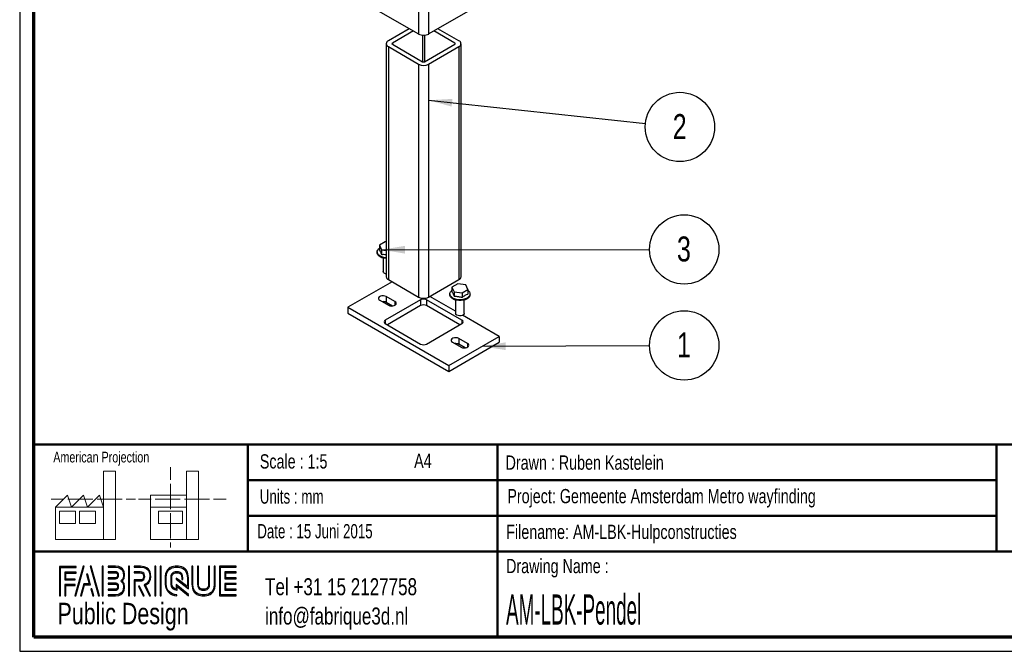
# Paper-space layout 'Exploded (Pendel)' of a CAD drawing. Header units: millimetres. Extents: x 7 to 291, y 7 to 204.
# Tile 1 of 3: x 7 to 145, y 7 to 95. Entities that reach past the tile are written whole.
import ezdxf

# ---------------------------------------------------------------- set-up
doc = ezdxf.new("R2010")
doc.units = ezdxf.units.MM
for name, color, linetype in [('LAYER1', 7, 'Continuous'), ('LAYER2', 7, 'Continuous'), ('LOGO', 7, 'Continuous')]:
    doc.layers.add(name, color=color, linetype=linetype)
doc.styles.add('SLDTEXTSTYLE0', font='TXT', dxfattribs={"width": 0.7})
doc.styles.add('SLDTEXTSTYLE1', font='TXT', dxfattribs={"width": 0.75})
doc.styles.add('SLDTEXTSTYLE2', font='TXT', dxfattribs={"width": 0.697368})
doc.styles.add('SLDTEXTSTYLE8', font='TXT', dxfattribs={"width": 0.467045})
doc.dimstyles.new('SLDDIMSTYLE1', dxfattribs={"dimtxt": 0.18, "dimasz": 3.302, "dimexe": 0, "dimexo": 0.0625, "dimgap": 0, "dimtad": 0, "dimtih": 1, "dimtoh": 1, "dimdec": 0, "dimrnd": 1e-09, "dimzin": 0, "dimdsep": 46, "dimtxsty": 'Standard', "dimsah": 1, "dimcen": 0.09, "dimadec": 0, "dimazin": 0, "dimtfac": 3.302, "dimtdec": 0, "dimtofl": 0, "dimtmove": 0, "dimatfit": 3, "dimfxl": 1, "dimfrac": 2, "dimtolj": 1, "dimtzin": 0, "dimarcsym": 0})

# ---------------------------------------------------------------- blocks, each defined once
blk = doc.blocks.new('SW_NOTE_0_7')
at = {"layer": 'LOGO', "color": 0}
blk.add_circle((4.83, -0.51), 4.86, dxfattribs=at)
at = {"layer": 'LOGO', "color": 0, "insert": (4.8, 1.3), "char_height": 3.5, "attachment_point": 2, "style": 'SLDTEXTSTYLE1'}
blk.add_mtext('2', dxfattribs=at)
blk = doc.blocks.new('SW_NOTE_0_8')
at = {"layer": 'LOGO', "color": 0}
blk.add_circle((4.86, 0), 4.86, dxfattribs=at)
at = {"layer": 'LOGO', "color": 0, "insert": (4.82, 1.82), "char_height": 3.5, "attachment_point": 2, "style": 'SLDTEXTSTYLE1'}
blk.add_mtext('3', dxfattribs=at)
blk = doc.blocks.new('SW_NOTE_0_9')
at = {"layer": 'LOGO', "color": 0}
blk.add_circle((4.86, 0.02), 4.86, dxfattribs=at)
at = {"layer": 'LOGO', "color": 0, "insert": (4.82, 1.83), "char_height": 3.5, "attachment_point": 2, "style": 'SLDTEXTSTYLE1'}
blk.add_mtext('1', dxfattribs=at)

psp = doc.layouts.new('Exploded (Pendel)')

# ---------------------------------------------------------------- hatches: boundary and pattern name
at = {"layer": 'LOGO'}
for points in [[(12.16, 14.55), (12.29, 14.55), (12.29, 18.54), (14.49, 18.54), (14.49, 18.67), (12.16, 18.67)], [(15.62, 18.7), (15.48, 18.7), (14.3, 14.57), (14.44, 14.57)], [(17.78, 14.57), (16.6, 18.7), (16.46, 18.7), (17.64, 14.57)], [(18.28, 14.57), (18.28, 18.7), (18.15, 18.7), (18.15, 14.57)], [(21.99, 14.57), (21.99, 18.7), (21.85, 18.7), (21.85, 14.57)], [(25.64, 14.57), (25.64, 18.7), (25.5, 18.7), (25.5, 14.57)], [(26.42, 14.57), (26.42, 18.7), (26.28, 18.7), (26.28, 14.57)], [(13.05, 16.92), (13.05, 17.76), (14.49, 17.76), (14.49, 17.89), (12.92, 17.89), (12.92, 16.79), (14.36, 16.79), (14.36, 16.92)], [(15.26, 14.57), (15.67, 16.09), (16.5, 16.09), (16.11, 17.58), (15.96, 17.58), (16.32, 16.22), (15.56, 16.22), (15.12, 14.57)], [(35.5, 17.1), (35.5, 17.78), (36.93, 17.78), (36.93, 17.92), (35.36, 17.92), (35.36, 16.96), (36.93, 16.96), (36.93, 17.1)], [(13.05, 14.55), (13.05, 16.01), (14.36, 16.01), (14.36, 16.14), (12.92, 16.14), (12.92, 14.55)], [(16.95, 14.57), (16.68, 15.56), (16.53, 15.56), (16.81, 14.57)], [(24.04, 14.57), (23.38, 15.92), (23.22, 15.92), (23.88, 14.57)], [(36.93, 15.36), (36.93, 15.49), (35.5, 15.49), (35.5, 16.18), (36.93, 16.18), (36.93, 16.31), (35.36, 16.31), (35.36, 15.36)]]:
    psp.add_hatch(color=256, dxfattribs=at).paths.add_polyline_path(points, flags=0)
h = psp.add_hatch(color=256, dxfattribs=at)
edge = h.paths.add_edge_path(flags=0)
edge.add_line((19, 14.57), (20, 14.57))
edge.add_spline(control_points=[(20, 14.57), (20.7, 14.57), (21.26, 15.14), (21.26, 15.84), (21.26, 16.13), (21.15, 16.41), (20.95, 16.64), (21.15, 16.87), (21.26, 17.15), (21.26, 17.44), (21.26, 18.14), (20.7, 18.7), (20, 18.7)], knot_values=[0, 0, 0, 0, 1, 2, 3, 4, 5, 6, 7, 8, 9, 10, 10, 10, 10], weights=[1, 1, 1, 1, 1, 1, 1, 1, 1, 1, 1, 1, 1], degree=3, periodic=0)
edge.add_line((20, 18.7), (19, 18.7))
edge.add_line((19, 18.7), (19, 18.56))
edge.add_line((19, 18.56), (20, 18.56))
edge.add_spline(control_points=[(20, 18.56), (20.62, 18.56), (21.12, 18.06), (21.12, 17.44), (21.12, 17.17), (21.01, 16.9), (20.81, 16.69)], knot_values=[0, 0, 0, 0, 1, 2, 3, 4, 4, 4, 4], weights=[1, 1, 1, 1, 1, 1, 1], degree=3, periodic=0)
edge.add_line((20.81, 16.69), (20.76, 16.64))
edge.add_line((20.76, 16.64), (20.81, 16.59))
edge.add_spline(control_points=[(20.81, 16.59), (21.01, 16.38), (21.12, 16.11), (21.12, 15.84), (21.12, 15.22), (20.62, 14.71), (20, 14.71)], knot_values=[0, 0, 0, 0, 1, 2, 3, 4, 4, 4, 4], weights=[1, 1, 1, 1, 1, 1, 1], degree=3, periodic=0)
edge.add_line((20, 14.71), (19, 14.71))
edge.add_line((19, 14.71), (19, 14.57))
h = psp.add_hatch(color=256, dxfattribs=at)
edge = h.paths.add_edge_path(flags=0)
edge.add_line((24.76, 14.57), (24.91, 14.57))
edge.add_line((24.91, 14.57), (24.19, 16.05))
edge.add_spline(control_points=[(24.19, 16.05), (24.64, 16.29), (24.94, 16.77), (24.94, 17.29), (24.94, 18.06), (24.31, 18.7), (23.53, 18.7)], knot_values=[0, 0, 0, 0, 1, 2, 3, 4, 4, 4, 4], weights=[1, 1, 1, 1, 1, 1, 1], degree=3, periodic=0)
edge.add_line((23.53, 18.7), (22.63, 18.7))
edge.add_line((22.63, 18.7), (22.63, 18.56))
edge.add_line((22.63, 18.56), (23.53, 18.56))
edge.add_spline(control_points=[(23.53, 18.56), (24.23, 18.56), (24.8, 17.99), (24.8, 17.29), (24.8, 16.8), (24.51, 16.34), (24.07, 16.14)], knot_values=[0, 0, 0, 0, 1, 2, 3, 4, 4, 4, 4], weights=[1, 1, 1, 1, 1, 1, 1], degree=3, periodic=0)
edge.add_line((24.07, 16.14), (24.01, 16.11))
edge.add_line((24.01, 16.11), (24.76, 14.57))
h = psp.add_hatch(color=256, dxfattribs=at)
edge = h.paths.add_edge_path(flags=0)
edge.add_line((30.23, 15.56), (30.23, 17.07))
edge.add_spline(control_points=[(30.23, 17.07), (30.23, 17.97), (29.5, 18.7), (28.6, 18.7), (27.7, 18.7), (26.97, 17.97), (26.97, 17.07)], knot_values=[0, 0, 0, 0, 1, 2, 3, 4, 4, 4, 4], weights=[1, 1, 1, 1, 1, 1, 1], degree=3, periodic=0)
edge.add_line((26.97, 17.07), (26.97, 16.21))
edge.add_spline(control_points=[(26.97, 16.21), (26.97, 15.31), (27.7, 14.57), (28.6, 14.57)], knot_values=[1, 1, 1, 1, 2, 2, 2, 2], weights=[1, 1, 1, 1], degree=3, periodic=0)
edge.add_line((28.6, 14.57), (28.6, 14.71))
edge.add_spline(control_points=[(28.6, 14.71), (27.77, 14.71), (27.11, 15.38), (27.11, 16.21)], knot_values=[3, 3, 3, 3, 4, 4, 4, 4], weights=[1, 1, 1, 1], degree=3, periodic=0)
edge.add_line((27.11, 16.21), (27.11, 17.07))
edge.add_spline(control_points=[(27.11, 17.07), (27.11, 17.89), (27.78, 18.56), (28.6, 18.56), (29.42, 18.56), (30.09, 17.89), (30.09, 17.07)], knot_values=[0, 0, 0, 0, 1, 2, 3, 4, 4, 4, 4], weights=[1, 1, 1, 1, 1, 1, 1], degree=3, periodic=0)
edge.add_spline(control_points=[(30.09, 17.07), (30.09, 16.07), (30.09, 15.84), (29.89, 15.99), (28.53, 17.05)], knot_values=[0, 0, 0, 0, 1, 2, 2, 2, 2], weights=[1, 1, 1, 1, 1], degree=3, periodic=0)
edge.add_line((28.53, 17.05), (28.53, 16.89))
edge.add_line((28.53, 16.89), (30.23, 15.56))
h = psp.add_hatch(color=256, dxfattribs=at)
edge = h.paths.add_edge_path(flags=0)
edge.add_line((30.73, 18.7), (30.73, 16.21))
edge.add_spline(control_points=[(30.73, 16.21), (30.73, 15.31), (31.46, 14.57), (32.36, 14.57), (33.25, 14.57), (33.98, 15.31), (33.98, 16.21)], knot_values=[0, 0, 0, 0, 1, 2, 3, 4, 4, 4, 4], weights=[1, 1, 1, 1, 1, 1, 1], degree=3, periodic=0)
edge.add_line((33.98, 16.21), (33.98, 18.7))
edge.add_line((33.98, 18.7), (33.85, 18.7))
edge.add_line((33.85, 18.7), (33.85, 16.21))
edge.add_spline(control_points=[(33.85, 16.21), (33.85, 15.38), (33.18, 14.71), (32.36, 14.71), (31.53, 14.71), (30.86, 15.38), (30.86, 16.21)], knot_values=[0, 0, 0, 0, 1, 2, 3, 4, 4, 4, 4], weights=[1, 1, 1, 1, 1, 1, 1], degree=3, periodic=0)
edge.add_line((30.86, 16.21), (30.86, 18.7))
edge.add_line((30.86, 18.7), (30.73, 18.7))
h = psp.add_hatch(color=256, dxfattribs=at)
edge = h.paths.add_edge_path(flags=0)
edge.add_line((31.51, 18.7), (31.51, 16.21))
edge.add_spline(control_points=[(31.51, 16.21), (31.51, 15.74), (31.89, 15.36), (32.36, 15.36), (32.82, 15.36), (33.2, 15.74), (33.2, 16.21)], knot_values=[0, 0, 0, 0, 1, 2, 3, 4, 4, 4, 4], weights=[1, 1, 1, 1, 1, 1, 1], degree=3, periodic=0)
edge.add_line((33.2, 16.21), (33.2, 18.7))
edge.add_line((33.2, 18.7), (33.07, 18.7))
edge.add_line((33.07, 18.7), (33.07, 16.21))
edge.add_spline(control_points=[(33.07, 16.21), (33.07, 15.81), (32.75, 15.49), (32.36, 15.49), (31.96, 15.49), (31.64, 15.81), (31.64, 16.21)], knot_values=[0, 0, 0, 0, 1, 2, 3, 4, 4, 4, 4], weights=[1, 1, 1, 1, 1, 1, 1], degree=3, periodic=0)
edge.add_line((31.64, 16.21), (31.64, 18.7))
edge.add_line((31.64, 18.7), (31.51, 18.7))
h = psp.add_hatch(color=256, dxfattribs=at)
edge = h.paths.add_edge_path(flags=0)
edge.add_line((36.93, 14.57), (36.93, 14.71))
edge.add_spline(control_points=[(36.93, 14.71), (34.87, 14.71), (34.74, 14.71), (34.74, 14.84), (34.74, 18.43), (34.74, 18.56)], knot_values=[0, 0, 0, 0, 1, 2, 3, 3, 3, 3], weights=[1, 1, 1, 1, 1, 1], degree=3, periodic=0)
edge.add_line((34.74, 18.56), (36.93, 18.56))
edge.add_line((36.93, 18.56), (36.93, 18.7))
edge.add_line((36.93, 18.7), (34.6, 18.7))
edge.add_line((34.6, 18.7), (34.6, 14.57))
edge.add_line((34.6, 14.57), (36.93, 14.57))
h = psp.add_hatch(color=256, dxfattribs=at)
edge = h.paths.add_edge_path(flags=0)
edge.add_line((19, 16.96), (20, 16.96))
edge.add_spline(control_points=[(20, 16.96), (20.25, 16.99), (20.44, 17.2), (20.44, 17.44), (20.44, 17.71), (20.22, 17.92), (19.95, 17.92)], knot_values=[0, 0, 0, 0, 1, 2, 3, 4, 4, 4, 4], weights=[1, 1, 1, 1, 1, 1, 1], degree=3, periodic=0)
edge.add_line((19.95, 17.92), (19, 17.92))
edge.add_line((19, 17.92), (19, 17.79))
edge.add_line((19, 17.79), (19.95, 17.79))
edge.add_spline(control_points=[(19.95, 17.79), (20.15, 17.79), (20.3, 17.63), (20.3, 17.44), (20.3, 17.27), (20.17, 17.12), (19.99, 17.09)], knot_values=[0, 0, 0, 0, 1, 2, 3, 4, 4, 4, 4], weights=[1, 1, 1, 1, 1, 1, 1], degree=3, periodic=0)
edge.add_line((19.99, 17.09), (19, 17.09))
edge.add_line((19, 17.09), (19, 16.96))
h = psp.add_hatch(color=256, dxfattribs=at)
edge = h.paths.add_edge_path(flags=0)
edge.add_line((22.63, 17.78), (23.48, 17.78))
edge.add_spline(control_points=[(23.48, 17.78), (23.74, 17.78), (23.96, 17.56), (23.96, 17.29), (23.96, 17.02), (23.74, 16.8), (23.48, 16.8)], knot_values=[0, 0, 0, 0, 1, 2, 3, 4, 4, 4, 4], weights=[1, 1, 1, 1, 1, 1, 1], degree=3, periodic=0)
edge.add_line((23.48, 16.8), (22.63, 16.8))
edge.add_line((22.63, 16.8), (22.63, 14.57))
edge.add_line((22.63, 14.57), (22.77, 14.57))
edge.add_line((22.77, 14.57), (22.77, 16.66))
edge.add_line((22.77, 16.66), (23.48, 16.66))
edge.add_spline(control_points=[(23.48, 16.66), (23.82, 16.66), (24.1, 16.94), (24.1, 17.29), (24.1, 17.63), (23.82, 17.92), (23.48, 17.92)], knot_values=[0, 0, 0, 0, 1, 2, 3, 4, 4, 4, 4], weights=[1, 1, 1, 1, 1, 1, 1], degree=3, periodic=0)
edge.add_line((23.48, 17.92), (22.63, 17.92))
edge.add_line((22.63, 17.92), (22.63, 17.78))
h = psp.add_hatch(color=256, dxfattribs=at)
edge = h.paths.add_edge_path(flags=0)
edge.add_line((30.23, 14.57), (30.23, 14.77))
edge.add_line((30.23, 14.77), (28.53, 16.13))
edge.add_line((28.53, 16.13), (28.53, 15.51))
edge.add_spline(control_points=[(28.53, 15.51), (28.17, 15.54), (27.89, 15.84), (27.89, 16.21)], knot_values=[0, 0, 0, 0, 1, 1, 1, 1], weights=[1, 1, 1, 1], degree=3, periodic=0)
edge.add_line((27.89, 16.21), (27.89, 17.06))
edge.add_spline(control_points=[(27.89, 17.06), (27.89, 17.46), (28.21, 17.78), (28.6, 17.78), (28.99, 17.78), (29.31, 17.46), (29.31, 17.06)], knot_values=[0, 0, 0, 0, 1, 2, 3, 4, 4, 4, 4], weights=[1, 1, 1, 1, 1, 1, 1], degree=3, periodic=0)
edge.add_line((29.31, 17.06), (29.31, 16.83))
edge.add_line((29.31, 16.83), (29.45, 16.83))
edge.add_line((29.45, 16.83), (29.45, 17.06))
edge.add_spline(control_points=[(29.45, 17.06), (29.45, 17.53), (29.07, 17.92), (28.6, 17.92), (28.13, 17.92), (27.75, 17.53), (27.75, 17.06)], knot_values=[0, 0, 0, 0, 1, 2, 3, 4, 4, 4, 4], weights=[1, 1, 1, 1, 1, 1, 1], degree=3, periodic=0)
edge.add_line((27.75, 17.06), (27.75, 16.21))
edge.add_spline(control_points=[(27.75, 16.21), (27.75, 15.74), (28.13, 15.36), (28.6, 15.36)], knot_values=[0, 0, 0, 0, 1, 1, 1, 1], weights=[1, 1, 1, 1], degree=3, periodic=0)
edge.add_line((28.6, 15.36), (28.66, 15.36))
edge.add_line((28.66, 15.36), (28.66, 15.85))
edge.add_line((28.66, 15.85), (30.23, 14.57))
h = psp.add_hatch(color=256, dxfattribs=at)
edge = h.paths.add_edge_path(flags=0)
edge.add_line((19, 15.35), (19.95, 15.35))
edge.add_spline(control_points=[(19.95, 15.35), (20.22, 15.35), (20.44, 15.57), (20.44, 15.84), (20.44, 16.11), (20.22, 16.32), (19.95, 16.32), (19.95, 16.32), (19, 16.32)], knot_values=[0, 0, 0, 0, 1, 2, 3, 4, 5, 6, 6, 6, 6], weights=[1, 1, 1, 1, 1, 1, 1, 1, 1], degree=3, periodic=0)
edge.add_line((19, 16.32), (19, 16.18))
edge.add_line((19, 16.18), (19.95, 16.18))
edge.add_spline(control_points=[(19.95, 16.18), (20.15, 16.18), (20.3, 16.03), (20.3, 15.84), (20.3, 15.64), (20.14, 15.48), (19.95, 15.48)], knot_values=[0, 0, 0, 0, 1, 2, 3, 4, 4, 4, 4], weights=[1, 1, 1, 1, 1, 1, 1], degree=3, periodic=0)
edge.add_line((19.95, 15.48), (19, 15.48))
edge.add_line((19, 15.48), (19, 15.35))

# ---------------------------------------------------------------- linework, layer by layer
at = {"color": 7, "linetype": 'Continuous', "lineweight": 25}
for p, q in [((62.51, 174.98), (62.51, 93.33)), ((63.92, 174.98), (63.92, 93.33)), ((56.85, 96.59), (62.51, 93.33)), ((63.92, 93.33), (69.58, 96.59)), ((61.21, 94.07), (58.27, 92.37)), ((68.17, 92.37), (65.22, 94.07)), ((61.78, 93.75), (58.83, 92.05)), ((67.6, 92.05), (64.65, 93.75)), ((57.97, 91.97), (57.97, 59.3)), ((58.27, 91.56), (62.51, 89.11)), ((58.27, 91.56), (58.27, 58.9)), ((58.83, 91.88), (63.08, 89.43)), ((63.36, 89.43), (67.6, 91.88)), ((63.92, 89.11), (68.17, 91.56)), ((68.17, 91.56), (68.17, 58.9)), ((68.46, 59.3), (68.46, 91.97)), ((62.51, 89.11), (62.51, 56.45)), ((63.92, 89.11), (63.92, 56.45)), ((57.83, 64.19), (57.01, 63.72)), ((57.01, 63.72), (57.31, 63.08)), ((57.01, 63.72), (57.01, 63.07)), ((57.97, 64.17), (57.83, 64.19)), ((56.71, 62.77), (56.71, 62.65)), ((57.31, 63.08), (57.97, 62.97)), ((57.31, 63.08), (57.31, 62.42)), ((57.53, 61.91), (57.53, 60.04)), ((58.81, 58.58), (52.61, 55.01)), ((58.27, 58.9), (62.51, 56.45)), ((63.92, 56.45), (68.17, 58.9)), ((68.01, 58.31), (67.19, 57.84)), ((69.12, 58.14), (68.01, 58.31)), ((69.42, 57.5), (69.12, 58.14)), ((66.89, 56.89), (66.89, 56.77)), ((67.19, 57.84), (67.49, 57.2)), ((67.19, 57.84), (67.19, 57.19)), ((67.49, 57.2), (68.61, 57.03)), ((67.49, 57.2), (67.49, 56.55)), ((68.61, 57.03), (69.42, 57.5)), ((68.61, 57.03), (68.61, 56.37)), ((69.42, 57.5), (69.42, 56.84)), ((69.73, 56.77), (69.73, 56.89)), ((57.06, 55.99), (58.28, 55.29)), ((62.79, 56.07), (57.84, 53.21)), ((59.19, 55.81), (57.97, 56.52)), ((57.97, 56.52), (57.97, 55.7)), ((58.85, 55.19), (57.97, 55.7)), ((62.79, 55.25), (58.13, 52.56)), ((62.79, 56.07), (62.79, 55.25)), ((68.59, 53.21), (63.64, 56.07)), ((63.64, 56.07), (63.64, 55.25)), ((68.31, 52.56), (63.64, 55.25)), ((67.71, 54.45), (64.09, 56.54)), ((67.71, 56.03), (67.71, 54.16)), ((68.91, 54.16), (68.91, 56.03)), ((52.61, 55.01), (52.61, 54.19)), ((52.61, 55.01), (66.75, 46.84)), ((52.61, 54.19), (66.75, 46.02)), ((73.82, 50.92), (68.68, 53.89)), ((57.84, 52.72), (62.79, 49.86)), ((63.64, 49.86), (68.59, 52.72)), ((66.75, 46.84), (73.82, 50.92)), ((66.75, 46.02), (73.82, 50.11)), ((67.25, 50.11), (68.46, 49.41)), ((69.37, 49.94), (68.15, 50.64)), ((68.15, 50.64), (68.15, 49.82)), ((69.04, 49.31), (68.15, 49.82)), ((73.82, 50.92), (73.82, 50.11)), ((66.75, 46.84), (66.75, 46.02))]:
    psp.add_line(p, q, dxfattribs=at)
at = {"color": 8, "linetype": 'Continuous', "lineweight": 25}
for p, q in [((63.08, 93.16), (63.08, 89.43)), ((63.36, 93.16), (63.36, 89.43)), ((58.83, 92.05), (58.83, 91.88)), ((67.6, 92.05), (67.6, 91.88)), ((59.19, 55.81), (59.19, 55.29)), ((57.84, 53.21), (57.84, 52.72)), ((68.59, 53.21), (68.59, 52.72)), ((69.37, 49.94), (69.37, 49.41))]:
    psp.add_line(p, q, dxfattribs=at)
at = {"color": 7, "linetype": 'Continuous', "lineweight": 25, "flags": 128}
for points in [[(57.97, 61.95), (57.97, 61.96), (57.66, 62), (57.37, 62.08), (57.12, 62.19), (56.92, 62.33), (56.79, 62.5), (56.71, 62.68), (56.71, 62.86), (56.79, 63.04), (56.92, 63.21), (57.01, 63.28)], [(57.97, 61.84), (57.97, 61.84), (57.66, 61.88), (57.37, 61.96), (57.12, 62.07), (56.92, 62.21), (56.79, 62.38), (56.71, 62.56), (56.71, 62.65)], [(57.97, 59.7), (57.87, 59.72), (57.7, 59.79), (57.58, 59.89), (57.53, 60.01), (57.53, 60.04)], [(57.97, 56.52), (57.79, 56.59), (57.57, 56.62), (57.35, 56.61), (57.15, 56.56), (56.99, 56.47), (56.9, 56.35), (56.88, 56.22), (56.94, 56.1), (57.06, 55.99)], [(69.73, 56.77), (69.72, 56.68), (69.65, 56.5), (69.51, 56.34), (69.31, 56.19), (69.06, 56.08), (68.78, 56), (68.47, 55.96), (68.15, 55.96), (67.84, 56), (67.55, 56.08), (67.3, 56.19), (67.11, 56.34), (66.97, 56.5), (66.9, 56.68), (66.89, 56.77)], [(69.42, 57.4), (69.51, 57.33), (69.65, 57.16), (69.72, 56.98), (69.72, 56.8), (69.65, 56.62), (69.51, 56.46), (69.31, 56.31), (69.06, 56.2), (68.78, 56.12), (68.47, 56.08), (68.15, 56.08), (67.84, 56.12), (67.55, 56.2), (67.3, 56.31), (67.11, 56.46), (66.97, 56.62), (66.9, 56.8), (66.9, 56.98), (66.97, 57.16), (67.11, 57.33), (67.19, 57.4)], [(58.28, 55.29), (58.46, 55.22), (58.68, 55.18), (58.9, 55.2), (59.1, 55.25), (59.26, 55.34), (59.35, 55.46), (59.37, 55.58), (59.31, 55.71), (59.19, 55.81)], [(68.91, 54.16), (68.89, 54.07), (68.8, 53.96), (68.65, 53.88), (68.46, 53.83), (68.26, 53.81), (68.05, 53.85), (67.88, 53.91), (67.76, 54.01), (67.71, 54.13), (67.71, 54.16)], [(68.15, 50.64), (67.97, 50.71), (67.76, 50.74), (67.53, 50.73), (67.33, 50.68), (67.18, 50.59), (67.08, 50.47), (67.06, 50.34), (67.12, 50.22), (67.25, 50.11)], [(68.46, 49.41), (68.65, 49.34), (68.86, 49.31), (69.08, 49.32), (69.28, 49.37), (69.44, 49.46), (69.53, 49.58), (69.55, 49.71), (69.5, 49.83), (69.37, 49.94)]]:
    psp.add_lwpolyline(points, dxfattribs=at)
at = {"color": 7, "linetype": 'Continuous', "lineweight": 25}
for centre, radius, start, end in [((63.22, 94.69), 1.54, 242.6097, 297.3903), ((58.42, 91.97), 0.437, 110.7834, 249.2166), ((58.86, 91.97), 0.0873, 110.7834, 249.2166), ((67.57, 91.97), 0.0873, 290.7834, 69.2166), ((68.01, 91.97), 0.437, 290.7834, 69.2166), ((63.22, 90.47), 1.54, 242.6097, 297.3903), ((63.22, 89.71), 0.307, 242.6097, 297.3903), ((58.47, 59.35), 0.503, 185.6948, 245.6253), ((67.96, 59.35), 0.503, 294.3747, 354.3052), ((57.52, 54.83), 0.977, 62.6282, 97.2022), ((63.22, 57.81), 1.54, 242.6097, 297.3903), ((63.22, 55.25), 0.922, 62.6097, 117.3903), ((63.22, 54.43), 0.922, 62.6097, 117.3903), ((57.94, 52.96), 0.262, 110.7834, 249.2166), ((68.5, 52.96), 0.262, 290.7834, 69.2166), ((63.22, 50.68), 0.922, 242.6097, 297.3903), ((67.7, 48.95), 0.977, 62.6282, 97.2022)]:
    psp.add_arc(centre, radius, start, end, dxfattribs=at)
for points, knots in [([(57.01, 63.07), (57.06, 62.99), (57.16, 62.85), (57.26, 62.56), (57.31, 62.42)], [0, 0, 0, 0, 0.534747, 1, 1, 1, 1]), ([(57.31, 62.42), (57.51, 62.44), (57.73, 62.46), (57.95, 62.39), (57.97, 62.38)], [0, 0, 0, 0, 0.89794, 1, 1, 1, 1]), ([(67.19, 57.19), (67.25, 57.11), (67.35, 56.97), (67.45, 56.68), (67.49, 56.55)], [0, 0, 0, 0, 0.534747, 1, 1, 1, 1]), ([(68.61, 56.37), (68.75, 56.5), (69.03, 56.72), (69.3, 56.81), (69.42, 56.84)], [0, 0, 0, 0, 0.5347467, 1, 1, 1, 1]), ([(67.49, 56.55), (67.69, 56.55), (68.06, 56.57), (68.43, 56.43), (68.61, 56.37)], [0, 0, 0, 0, 0.534747, 1, 1, 1, 1])]:
    psp.add_open_spline(points, degree=3, knots=knots, dxfattribs=at)
at = {"layer": 'LAYER1', "lineweight": 50}
for p, q in [((8.57, 35.78), (288.57, 35.78)), ((38.57, 35.78), (38.57, 20.78)), ((73.57, 35.78), (73.57, 8.78)), ((143.57, 35.78), (143.57, 20.78)), ((38.57, 30.78), (143.57, 30.78)), ((38.57, 25.78), (143.57, 25.78)), ((8.57, 20.78), (288.57, 20.78))]:
    psp.add_line(p, q, dxfattribs=at)
at = {"layer": 'LAYER2', "lineweight": 70}
for p, q in [((8.57, 8.78), (8.57, 201.78)), ((288.57, 8.78), (8.57, 8.78))]:
    psp.add_line(p, q, dxfattribs=at)
at = {"layer": 'LOGO'}
for p, q in [((6.57, 203.78), (6.57, 6.78)), ((6.57, 6.78), (290.57, 6.78))]:
    psp.add_line(p, q, dxfattribs=at)
at = {"layer": 'LOGO', "color": 7, "linetype": 'Continuous', "lineweight": 18}
for p, q in [((18.32, 26.97), (18.32, 32.04)), ((18.32, 32.04), (20, 32.04)), ((20, 32.04), (20, 22.47)), ((27.73, 32.6), (27.73, 30.84)), ((31.65, 32.03), (29.97, 32.03)), ((29.97, 32.03), (29.97, 22.47)), ((31.65, 26.97), (31.65, 32.03)), ((27.73, 30.25), (27.73, 28.49)), ((10.98, 28.1), (12.74, 28.1)), ((11.59, 26.97), (13.28, 28.66)), ((13.28, 28.66), (13.84, 26.97)), ((13.32, 28.1), (15.08, 28.1)), ((13.84, 26.97), (15.52, 28.66)), ((15.08, 28.1), (16.83, 28.1)), ((15.52, 28.66), (16.08, 26.97)), ((16.08, 26.97), (17.76, 28.66)), ((17.42, 28.1), (19.17, 28.1)), ((17.76, 28.66), (18.32, 26.97)), ((19.17, 28.1), (20.93, 28.1)), ((21.51, 28.1), (22.81, 28.1)), ((23.24, 28.1), (25, 28.1)), ((24.93, 28.66), (24.93, 26.97)), ((24.93, 28.66), (29.97, 28.66)), ((25.58, 28.1), (27.34, 28.1)), ((27.34, 28.1), (29.09, 28.1)), ((27.73, 28.49), (27.73, 26.73)), ((29.68, 28.1), (31.43, 28.1)), ((31.43, 28.1), (33.19, 28.1)), ((33.77, 28.1), (35.53, 28.1)), ((18.32, 26.97), (11.59, 26.97)), ((11.59, 26.97), (11.59, 22.47)), ((12.16, 26.41), (14.4, 26.41)), ((12.16, 24.72), (12.16, 26.41)), ((14.4, 26.41), (14.4, 24.72)), ((14.96, 26.41), (17.2, 26.41)), ((14.96, 24.72), (14.96, 26.41)), ((17.2, 26.41), (17.2, 24.72)), ((18.32, 26.97), (18.32, 22.47)), ((24.93, 26.97), (29.97, 26.97)), ((24.93, 26.97), (24.93, 22.47)), ((26.05, 26.41), (29.41, 26.41)), ((26.05, 24.72), (26.05, 26.41)), ((29.41, 26.41), (29.41, 24.72)), ((31.65, 26.97), (31.65, 22.47)), ((27.73, 26.14), (27.73, 24.38)), ((14.4, 24.72), (12.16, 24.72)), ((17.2, 24.72), (14.96, 24.72)), ((29.41, 24.72), (26.05, 24.72)), ((27.73, 24.38), (27.73, 22.62)), ((11.59, 22.47), (18.32, 22.47)), ((18.32, 22.47), (20, 22.47)), ((24.93, 22.47), (31.65, 22.47)), ((27.73, 22.03), (27.73, 21.34))]:
    psp.add_line(p, q, dxfattribs=at)
at = {"layer": 'LOGO', "color": 7, "linetype": 'Continuous', "lineweight": 25}
for p, q in [((14.49, 18.67), (12.16, 18.67)), ((15.48, 18.7), (14.3, 14.57)), ((14.44, 14.57), (15.62, 18.7))]:
    psp.add_line(p, q, dxfattribs=at)
at = {"layer": 'LOGO', "color": 7, "lineweight": 25}
for p, q in [((12.16, 18.67), (12.16, 14.55)), ((12.29, 18.54), (14.49, 18.54)), ((12.29, 14.55), (12.29, 18.54)), ((14.49, 18.54), (14.49, 18.67)), ((15.62, 18.7), (15.48, 18.7)), ((16.46, 18.7), (17.64, 14.57)), ((16.6, 18.7), (16.46, 18.7)), ((17.78, 14.57), (16.6, 18.7)), ((18.15, 18.7), (18.15, 14.57)), ((18.28, 18.7), (18.15, 18.7)), ((18.28, 14.57), (18.28, 18.7)), ((19, 18.7), (19, 18.56)), ((20, 18.7), (19, 18.7)), ((19, 18.56), (20, 18.56)), ((21.85, 18.7), (21.85, 14.57)), ((21.99, 18.7), (21.85, 18.7)), ((21.99, 14.57), (21.99, 18.7)), ((23.53, 18.7), (22.63, 18.7)), ((22.63, 18.7), (22.63, 18.56)), ((22.63, 18.56), (23.53, 18.56)), ((25.5, 18.7), (25.5, 14.57)), ((25.64, 18.7), (25.5, 18.7)), ((25.64, 14.57), (25.64, 18.7)), ((26.28, 18.7), (26.28, 14.57)), ((26.42, 18.7), (26.28, 18.7)), ((26.42, 14.57), (26.42, 18.7)), ((30.86, 18.7), (30.73, 18.7)), ((30.73, 18.7), (30.73, 16.21)), ((30.86, 18.7), (30.73, 18.7)), ((30.73, 18.7), (30.73, 16.21)), ((30.86, 16.21), (30.86, 18.7)), ((30.86, 16.21), (30.86, 18.7)), ((31.64, 18.7), (31.51, 18.7)), ((31.51, 18.7), (31.51, 16.21)), ((31.64, 18.7), (31.51, 18.7)), ((31.51, 18.7), (31.51, 16.21)), ((31.64, 16.21), (31.64, 18.7)), ((31.64, 16.21), (31.64, 18.7)), ((33.07, 18.7), (33.07, 16.21)), ((33.2, 18.7), (33.07, 18.7)), ((33.07, 18.7), (33.07, 16.21)), ((33.2, 18.7), (33.07, 18.7)), ((33.2, 16.21), (33.2, 18.7)), ((33.2, 16.21), (33.2, 18.7)), ((33.85, 18.7), (33.85, 16.21)), ((33.98, 18.7), (33.85, 18.7)), ((33.85, 18.7), (33.85, 16.21)), ((33.98, 18.7), (33.85, 18.7)), ((33.98, 16.21), (33.98, 18.7)), ((33.98, 16.21), (33.98, 18.7)), ((36.93, 18.7), (34.6, 18.7)), ((34.6, 18.7), (34.6, 14.57)), ((36.93, 18.7), (34.6, 18.7)), ((34.6, 18.7), (34.6, 14.57)), ((34.74, 18.56), (36.93, 18.56)), ((34.74, 18.56), (36.93, 18.56)), ((36.93, 18.56), (36.93, 18.7)), ((36.93, 18.56), (36.93, 18.7)), ((14.49, 17.89), (12.92, 17.89)), ((12.92, 17.89), (12.92, 16.79)), ((12.92, 16.79), (14.36, 16.79)), ((13.05, 16.92), (13.05, 17.76)), ((13.05, 17.76), (14.49, 17.76)), ((14.36, 16.92), (13.05, 16.92)), ((14.36, 16.79), (14.36, 16.92)), ((14.49, 17.76), (14.49, 17.89)), ((16.11, 17.58), (15.96, 17.58)), ((15.96, 17.58), (16.32, 16.22)), ((16.5, 16.09), (16.11, 17.58)), ((19, 17.92), (19, 17.79)), ((19.95, 17.92), (19, 17.92)), ((19, 17.79), (19.95, 17.79)), ((19.99, 17.09), (19, 17.09)), ((19, 17.09), (19, 16.96)), ((19, 16.96), (20, 16.96)), ((20.81, 16.69), (20.76, 16.64)), ((20.76, 16.64), (20.81, 16.59)), ((23.48, 17.92), (22.63, 17.92)), ((22.63, 17.92), (22.63, 17.78)), ((23.48, 17.92), (22.63, 17.92)), ((22.63, 17.92), (22.63, 17.78)), ((22.63, 17.78), (23.48, 17.78)), ((22.63, 17.78), (23.48, 17.78)), ((23.48, 16.8), (22.63, 16.8)), ((22.63, 16.8), (22.63, 14.57)), ((23.48, 16.8), (22.63, 16.8)), ((22.63, 16.8), (22.63, 14.57)), ((22.77, 14.57), (22.77, 16.66)), ((22.77, 16.66), (23.48, 16.66)), ((22.77, 14.57), (22.77, 16.66)), ((22.77, 16.66), (23.48, 16.66)), ((26.97, 17.07), (26.97, 16.21)), ((26.97, 17.07), (26.97, 16.21)), ((27.11, 16.21), (27.11, 17.07)), ((27.11, 16.21), (27.11, 17.07)), ((27.75, 17.06), (27.75, 16.21)), ((27.89, 16.21), (27.89, 17.06)), ((28.53, 17.05), (28.53, 16.89)), ((28.53, 17.05), (28.53, 16.89)), ((28.53, 16.89), (30.23, 15.56)), ((28.53, 16.89), (30.23, 15.56)), ((29.31, 17.06), (29.31, 16.83)), ((29.31, 16.83), (29.45, 16.83)), ((29.45, 16.83), (29.45, 17.06)), ((30.23, 15.56), (30.23, 17.07)), ((30.23, 15.56), (30.23, 17.07)), ((36.93, 17.92), (35.36, 17.92)), ((35.36, 17.92), (35.36, 16.96)), ((36.93, 17.92), (35.36, 17.92)), ((35.36, 17.92), (35.36, 16.96)), ((35.36, 16.96), (36.93, 16.96)), ((35.36, 16.96), (36.93, 16.96)), ((35.5, 17.1), (35.5, 17.78)), ((35.5, 17.78), (36.93, 17.78)), ((35.5, 17.1), (35.5, 17.78)), ((35.5, 17.78), (36.93, 17.78)), ((36.93, 17.1), (35.5, 17.1)), ((36.93, 17.1), (35.5, 17.1)), ((36.93, 17.78), (36.93, 17.92)), ((36.93, 17.78), (36.93, 17.92)), ((36.93, 16.96), (36.93, 17.1)), ((36.93, 16.96), (36.93, 17.1)), ((14.36, 16.14), (12.92, 16.14)), ((12.92, 16.14), (12.92, 14.55)), ((13.05, 14.55), (13.05, 16.01)), ((13.05, 16.01), (14.36, 16.01)), ((14.36, 16.01), (14.36, 16.14)), ((15.56, 16.22), (15.12, 14.57)), ((15.26, 14.57), (15.67, 16.09)), ((16.32, 16.22), (15.56, 16.22)), ((16.53, 15.56), (16.81, 14.57)), ((16.68, 15.56), (16.53, 15.56)), ((16.95, 14.57), (16.68, 15.56)), ((19, 16.32), (19, 16.18)), ((19, 16.18), (19.95, 16.18)), ((19.95, 15.48), (19, 15.48)), ((19, 15.48), (19, 15.35)), ((19, 15.35), (19.95, 15.35)), ((23.22, 15.92), (23.88, 14.57)), ((23.38, 15.92), (23.22, 15.92)), ((23.22, 15.92), (23.88, 14.57)), ((23.38, 15.92), (23.22, 15.92)), ((24.04, 14.57), (23.38, 15.92)), ((24.04, 14.57), (23.38, 15.92)), ((24.07, 16.14), (24.01, 16.11)), ((24.01, 16.11), (24.76, 14.57)), ((24.91, 14.57), (24.19, 16.05)), ((30.23, 14.77), (28.53, 16.13)), ((28.53, 16.13), (28.53, 15.51)), ((28.6, 15.36), (28.66, 15.36)), ((28.66, 15.36), (28.66, 15.85)), ((28.66, 15.85), (30.23, 14.57)), ((36.93, 16.31), (35.36, 16.31)), ((35.36, 16.31), (35.36, 15.36)), ((36.93, 16.31), (35.36, 16.31)), ((35.36, 16.31), (35.36, 15.36)), ((35.36, 15.36), (36.93, 15.36)), ((35.36, 15.36), (36.93, 15.36)), ((35.5, 15.49), (35.5, 16.18)), ((35.5, 16.18), (36.93, 16.18)), ((35.5, 15.49), (35.5, 16.18)), ((35.5, 16.18), (36.93, 16.18)), ((36.93, 15.49), (35.5, 15.49)), ((36.93, 15.49), (35.5, 15.49)), ((36.93, 16.18), (36.93, 16.31)), ((36.93, 16.18), (36.93, 16.31)), ((36.93, 15.36), (36.93, 15.49)), ((36.93, 15.36), (36.93, 15.49)), ((12.16, 14.55), (12.29, 14.55)), ((12.92, 14.55), (13.05, 14.55)), ((14.3, 14.57), (14.44, 14.57)), ((15.12, 14.57), (15.26, 14.57)), ((16.81, 14.57), (16.95, 14.57)), ((17.64, 14.57), (17.78, 14.57)), ((18.15, 14.57), (18.28, 14.57)), ((20, 14.71), (19, 14.71)), ((19, 14.71), (19, 14.57)), ((19, 14.57), (20, 14.57)), ((21.85, 14.57), (21.99, 14.57)), ((22.63, 14.57), (22.77, 14.57)), ((22.63, 14.57), (22.77, 14.57)), ((23.88, 14.57), (24.04, 14.57)), ((23.88, 14.57), (24.04, 14.57)), ((24.76, 14.57), (24.91, 14.57)), ((25.5, 14.57), (25.64, 14.57)), ((26.28, 14.57), (26.42, 14.57)), ((28.6, 14.57), (28.6, 14.71)), ((28.6, 14.57), (28.6, 14.71)), ((30.23, 14.57), (30.23, 14.77)), ((34.6, 14.57), (36.93, 14.57)), ((34.6, 14.57), (36.93, 14.57)), ((36.93, 14.57), (36.93, 14.71)), ((36.93, 14.57), (36.93, 14.71))]:
    psp.add_line(p, q, dxfattribs=at)
for points, degree in [([(20, 14.57), (20.7, 14.57), (21.26, 15.14), (21.26, 15.84), (21.26, 16.13), (21.15, 16.41), (20.95, 16.64), (21.15, 16.87), (21.26, 17.15), (21.26, 17.44), (21.26, 18.14), (20.7, 18.7), (20, 18.7)], 3), ([(20, 18.56), (20.62, 18.56), (21.12, 18.06), (21.12, 17.44), (21.12, 17.17), (21.01, 16.9), (20.81, 16.69)], 3), ([(24.19, 16.05), (24.64, 16.29), (24.94, 16.77), (24.94, 17.29), (24.94, 18.06), (24.31, 18.7), (23.53, 18.7)], 3), ([(23.53, 18.56), (24.23, 18.56), (24.8, 17.99), (24.8, 17.29), (24.8, 16.8), (24.51, 16.34), (24.07, 16.14)], 3), ([(30.23, 17.07), (30.23, 17.97), (29.5, 18.7), (28.6, 18.7), (27.7, 18.7), (26.97, 17.97), (26.97, 17.07)], 3), ([(27.11, 17.07), (27.11, 17.89), (27.78, 18.56), (28.6, 18.56), (29.42, 18.56), (30.09, 17.89), (30.09, 17.07)], 3), ([(36.93, 14.71), (34.87, 14.71), (34.74, 14.71), (34.74, 14.84), (34.74, 18.43), (34.74, 18.56)], 3), ([(20, 16.96), (20.25, 16.99), (20.44, 17.2), (20.44, 17.44), (20.44, 17.71), (20.22, 17.92), (19.95, 17.92)], 3), ([(19.95, 17.79), (20.15, 17.79), (20.3, 17.63), (20.3, 17.44), (20.3, 17.27), (20.17, 17.12), (19.99, 17.09)], 3), ([(20.81, 16.59), (21.01, 16.38), (21.12, 16.11), (21.12, 15.84), (21.12, 15.22), (20.62, 14.71), (20, 14.71)], 3), ([(23.48, 16.66), (23.82, 16.66), (24.1, 16.94), (24.1, 17.29), (24.1, 17.63), (23.82, 17.92), (23.48, 17.92)], 3), ([(23.48, 17.78), (23.74, 17.78), (23.96, 17.56), (23.96, 17.29), (23.96, 17.02), (23.74, 16.8), (23.48, 16.8)], 3), ([(29.45, 17.06), (29.45, 17.53), (29.07, 17.92), (28.6, 17.92), (28.13, 17.92), (27.75, 17.53), (27.75, 17.06)], 3), ([(27.89, 17.06), (27.89, 17.46), (28.21, 17.78), (28.6, 17.78), (28.99, 17.78), (29.31, 17.46), (29.31, 17.06)], 3), ([(30.09, 17.07), (30.09, 16.07), (30.09, 15.84), (29.89, 15.99), (28.53, 17.05)], 3), ([(15.67, 16.09), (15.76, 16.09), (16.5, 16.09)], 2), ([(19.95, 15.35), (20.22, 15.35), (20.44, 15.57), (20.44, 15.84), (20.44, 16.11), (20.22, 16.32), (19.95, 16.32), (19.95, 16.32), (19, 16.32)], 3), ([(19.95, 16.18), (20.15, 16.18), (20.3, 16.03), (20.3, 15.84), (20.3, 15.64), (20.14, 15.48), (19.95, 15.48)], 3), ([(26.97, 16.21), (26.97, 15.31), (27.7, 14.57), (28.6, 14.57)], 3), ([(26.97, 16.21), (26.97, 15.31), (27.7, 14.57), (28.6, 14.57)], 3), ([(28.6, 14.71), (27.77, 14.71), (27.11, 15.38), (27.11, 16.21)], 3), ([(28.6, 14.71), (27.77, 14.71), (27.11, 15.38), (27.11, 16.21)], 3), ([(27.75, 16.21), (27.75, 15.74), (28.13, 15.36), (28.6, 15.36)], 3), ([(28.53, 15.51), (28.17, 15.54), (27.89, 15.84), (27.89, 16.21)], 3), ([(30.73, 16.21), (30.73, 15.31), (31.46, 14.57), (32.36, 14.57), (33.25, 14.57), (33.98, 15.31), (33.98, 16.21)], 3), ([(33.85, 16.21), (33.85, 15.38), (33.18, 14.71), (32.36, 14.71), (31.53, 14.71), (30.86, 15.38), (30.86, 16.21)], 3), ([(31.51, 16.21), (31.51, 15.74), (31.89, 15.36), (32.36, 15.36), (32.82, 15.36), (33.2, 15.74), (33.2, 16.21)], 3), ([(33.07, 16.21), (33.07, 15.81), (32.75, 15.49), (32.36, 15.49), (31.96, 15.49), (31.64, 15.81), (31.64, 16.21)], 3)]:
    psp.add_open_spline(points, degree=degree, dxfattribs=at)

# ---------------------------------------------------------------- block references
at = {"layer": 'LOGO'}
for name, p in [('SW_NOTE_0_7', (94.33, 80.8)), ('SW_NOTE_0_8', (94.9, 63.12)), ('SW_NOTE_0_9', (94.9, 49.65))]:
    psp.add_blockref(name, p, dxfattribs=at)

# ---------------------------------------------------------------- texts
at = {"layer": 'LOGO', "attachment_point": 1}
for s, insert, char_height, style in [('American Projection', (11.28, 34.76), 1.5, 'SLDTEXTSTYLE1'), ('Scale : 1:5', (40.25, 34.41), 2, 'SLDTEXTSTYLE1'), ('A4', (61.89, 34.49), 2, 'SLDTEXTSTYLE1'), ('Drawn : Ruben Kastelein', (74.71, 34.24), 2, 'SLDTEXTSTYLE1'), ('Units : mm', (40.24, 29.48), 2, 'SLDTEXTSTYLE0'), ('Project: Gemeente Amsterdam Metro wayfinding', (74.96, 29.54), 2, 'SLDTEXTSTYLE1'), ('Date : 15 Juni 2015', (39.89, 24.62), 2, 'SLDTEXTSTYLE2'), ('Filename: AM-LBK-Hulpconstructies', (74.8, 24.53), 2, 'SLDTEXTSTYLE1'), ('Drawing Name :', (74.78, 19.74), 2, 'SLDTEXTSTYLE1'), ('Tel +31 15 2127758', (40.98, 17.03), 2.3813, 'SLDTEXTSTYLE1'), ('Public Design', (11.87, 13.58), 3, 'SLDTEXTSTYLE1'), ('info@fabrique3d.nl', (40.98, 12.92), 2.3813, 'SLDTEXTSTYLE1')]:
    psp.add_mtext(s, dxfattribs=dict(at, insert=insert, char_height=char_height, style=style))
at = {"layer": 'LOGO', "color": 218, "insert": (74.78, 14.76), "char_height": 4.2333, "attachment_point": 1, "style": 'SLDTEXTSTYLE8'}
psp.add_mtext('AM-LBK-Pendel', dxfattribs=at)

# ---------------------------------------------------------------- leaders
at = {"layer": 'LOGO'}
for points in [[(63.92, 84.04), (94.33, 80.8)], [(57.31, 63.08), (94.9, 63.12)], [(71.42, 49.54), (94.9, 49.65)]]:
    psp.add_leader(points, dimstyle='SLDDIMSTYLE1', dxfattribs=at)

doc.saveas('drawing.dxf')
